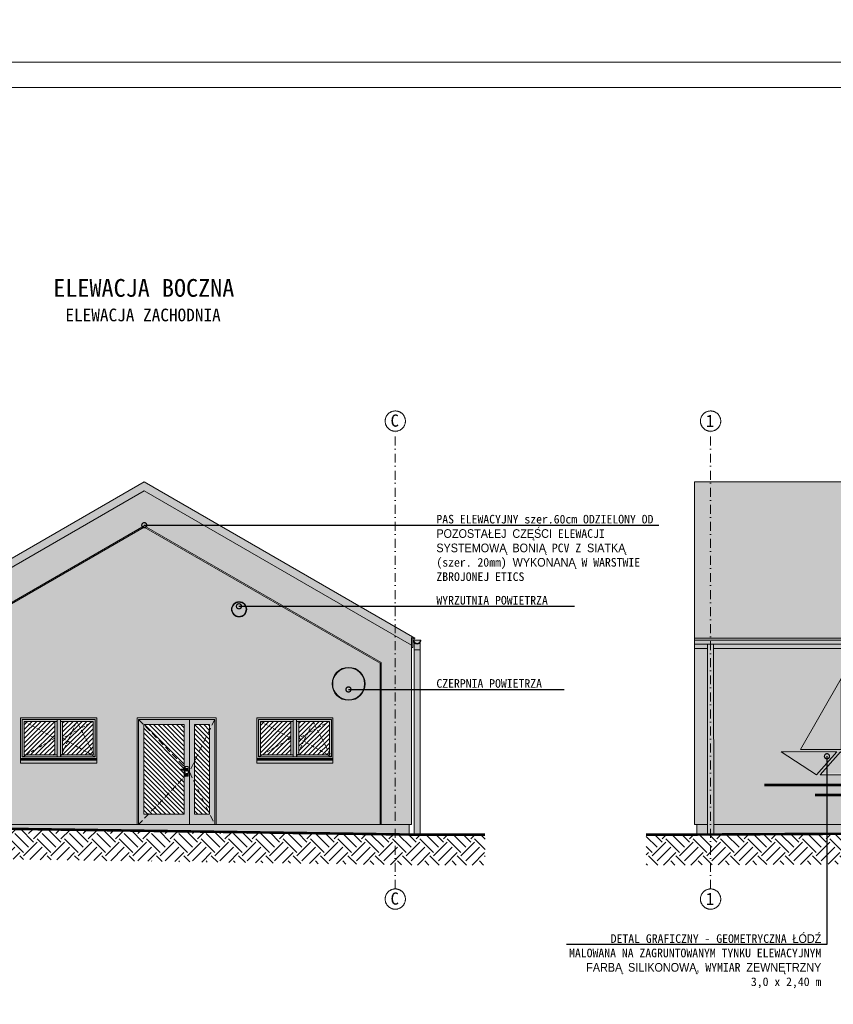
# Model space of a CAD drawing. Header units: millimetres. Extents: x -1373 to 28294, y -9636 to 187.
# Tile 124 of 133: x 8540 to 10144, y -1835 to 106. Entities that reach past the tile are written whole.
import ezdxf
from ezdxf import colors
from ezdxf.entities.mleader import LeaderData, LeaderLine
from ezdxf.math import Vec2, Vec3

# ---------------------------------------------------------------- set-up
doc = ezdxf.new("R2010")
doc.units = ezdxf.units.MM
doc.linetypes.add('HIDDEN2', pattern=[4.7624999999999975, 3.174999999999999, -1.587499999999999])
doc.linetypes.add('Kreski i kropki', pattern=[335.1388812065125, 176.3888835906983, -88.19444179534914, 0, -70.55555582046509])
for name, color, linetype, lineweight in [('_e_aluminium', 251, 'Continuous', 30), ('_e_elewacja', 253, 'Continuous', 30), ('_e_orynnowanie', 251, 'Continuous', 30), ('_e_szkło', 254, 'Continuous', 30), ('_k_dachówka', 250, 'Continuous', 20), ('_k_kreskowanie', 250, 'Continuous', 9), ('_k_opis', 7, 'Continuous', 13), ('_k_osie', 142, 'Kreski i kropki', 13), ('_k_rynny', 5, 'Continuous', 20), ('_k_stolarka', 7, 'Continuous', 13), ('_k_tabela', 7, 'Continuous', 13), ('_k_teren', 7, 'Continuous', 35), ('_k_widok', 7, 'Continuous', 18), ('_k_wymiar', 7, 'Continuous', 9), ('_k_zarys', 7, 'HIDDEN2', 20)]:
    doc.layers.add(name, color=color, linetype=linetype, lineweight=lineweight)
doc.layers.add('_e_gzyms', color=7, linetype='Continuous', lineweight=30, true_color=0xf6f7ee)
doc.layers.add('_k_niewidoczna', color=72, linetype='Continuous', lineweight=9, plot=False)
doc.styles.add('GENERATED_STYLE_1', font='MS Gothic.ttf')
doc.styles.add('GENERATED_STYLE_2', font='MS Gothic.ttf')
doc.styles.add('Katarzyna', font='MS Gothic.ttf')

# ---------------------------------------------------------------- blocks, each defined once
blk = doc.blocks.new('el_front')
at = {"ltscale": 4}
h = blk.add_hatch(dxfattribs=at)
h.set_pattern_fill('EARTH', color=256, scale=6, angle=45.00000000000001)
h.set_pattern_definition([(45.00000000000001, (0, 0), (-1.4210854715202e-14, 53.88153672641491), [38.09999999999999, -38.09999999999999]), (45.00000000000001, (-10.10278813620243, 10.10278813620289), (-1.4210854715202e-14, 53.88153672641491), [38.09999999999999, -38.09999999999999]), (45.00000000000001, (-20.20557627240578, 20.20557627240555), (-1.4210854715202e-14, 53.88153672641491), [38.09999999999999, -38.09999999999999]), (135, (-20.20557627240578, 26.94076836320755), (-53.88153672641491, -1.4210854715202e-14), [38.09999999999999, -38.09999999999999]), (135, (-10.10278813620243, 37.04355649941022), (-53.88153672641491, -1.4210854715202e-14), [38.09999999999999, -38.09999999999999]), (135, (0, 47.1463446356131), (-53.88153672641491, -1.4210854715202e-14), [38.09999999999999, -38.09999999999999])])
h.paths.add_polyline_path([(95, -685.1199983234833), (-5.000000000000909, -685.1199983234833), (-1879.999999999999, -695.1199983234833), (-1980, -695.1199983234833), (-1980, -755.1199983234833), (-1879.840001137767, -755.1199983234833), (-4.840001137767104, -745.1199983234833), (95, -745.1199983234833)])
at = {"layer": '_e_aluminium'}
h = blk.add_hatch(color=256, dxfattribs=at)
h.dxf.hatch_style = 1
h.paths.add_polyline_path([(-38.00059280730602, -328.016368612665), (-38, -319.5164761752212), (-1847, -319.5164761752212), (-1846.99760266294, -328.016368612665)])
h.paths.add_polyline_path([(-1858.99760266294, -328.016368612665), (-1859, -319.5164761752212), (-1885, -319.5164761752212), (-1885, -328.016368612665)])
h.paths.add_polyline_path([(-26, -319.5164761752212), (-26.00059280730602, -328.016368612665), (0, -328.016368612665), (0, -319.5164761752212)])
h.paths.add_polyline_path([(-1885, -308.016368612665), (-1885, -312.0163686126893), (0, -312.0163686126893), (0, -308.016368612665)])
h = blk.add_hatch(color=256, dxfattribs=at)
h.dxf.hatch_style = 1
h.paths.add_polyline_path([(-1858.894095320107, -695.0074334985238), (-1858.899704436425, -675.1199983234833), (-1880, -675.1199983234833), (-1880, -695.1199983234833)])
h.paths.add_polyline_path([(-26.02480082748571, -675.1199983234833), (-26.02550607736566, -685.2321343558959), (-4.999999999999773, -685.1199983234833), (-5.000000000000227, -675.1199983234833)])
h.paths.add_polyline_path([(-1846.899704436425, -675.1199983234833), (-1846.894113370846, -694.9434335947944), (-38.02551054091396, -685.2961343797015), (-38.02480082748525, -675.1199983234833)])
h.paths.add_polyline_path([(-1846.894113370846, -694.9434335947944), (-1847, -319.5164761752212), (-1859, -319.5164761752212), (-1858.894104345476, -694.9754335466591), (-1852.894104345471, -694.9754335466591)])
h.paths.add_polyline_path([(-1189.268634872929, -421.2678659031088), (-715.7080288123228, -421.2678659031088), (-715.7080288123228, -358.5153406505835), (-1189.268634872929, -358.5153406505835)], flags=9)
at = {"layer": '_e_aluminium', "ltscale": 2, "transparency": 33554636}
h = blk.add_hatch(color=256, dxfattribs=at)
h.dxf.hatch_style = 1
h.paths.add_polyline_path([(-1595.512105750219, -389.3017234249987), (-1675.512105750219, -529.3017234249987), (-1595.512105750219, -529.3017234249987)])
h.paths.add_polyline_path([(-1603.89165528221, -534.3017234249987), (-1713.89165528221, -534.3017234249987), (-1643.89165528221, -579.3017234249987)])
h.paths.add_polyline_path([(-1520.512105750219, -534.3017234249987), (-1590.512105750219, -534.3017234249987), (-1550.512105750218, -579.3017234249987)])
h.paths.add_polyline_path([(-473.4999999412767, -442.1199983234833), (-623.499999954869, -442.1199983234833), (-623.499999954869, -587.5777652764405), (-473.4999999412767, -587.5777652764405)])
at = {"layer": '_e_gzyms'}
h = blk.add_hatch(color=256, dxfattribs=at)
h.dxf.hatch_style = 1
h.paths.add_polyline_path([(0, -328.016368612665), (-26.00059280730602, -328.016368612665), (-26.02480082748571, -675.1199983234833), (-5, -675.1199983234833), (0, -675.1199983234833)])
h.paths.add_polyline_path([(-1858.99760266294, -328.016368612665), (-1885, -328.016368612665), (-1885, -675.1199983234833), (-1858.899704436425, -675.1199983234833)])
h.paths.add_polyline_path([(-38.00059280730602, -328.016368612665), (-1846.99760266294, -328.016368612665), (-1846.899704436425, -675.1199983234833), (-1065.999999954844, -675.1199983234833), (-1065.999999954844, -440.1199983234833), (-849.9999999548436, -440.1199983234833), (-849.9999999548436, -675.1199983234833), (-38.02480082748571, -675.1199983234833)])
h.paths.add_polyline_path([(-1182.99999995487, -440.1199983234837), (-1182.99999995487, -580.1199983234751), (-1182.999999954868, -582.1544387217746), (-1182.999999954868, -589.5777652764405), (-1292.999999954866, -589.5777652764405), (-1292.999999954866, -583.154438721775), (-1292.999999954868, -582.1544387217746), (-1292.999999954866, -580.1199983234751), (-1292.999999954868, -440.1199983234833)], flags=16)
h.paths.add_polyline_path([(-1182.999999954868, -440.1199983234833), (-1182.999999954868, -589.5777652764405), (-1292.999999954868, -589.5777652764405), (-1292.999999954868, -440.1199983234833)], flags=0)
h.paths.add_polyline_path([(-1185.999999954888, -443.1199983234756), (-1185.999999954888, -577.1199983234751), (-1289.999999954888, -577.1199983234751), (-1289.999999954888, -443.1199983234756)], flags=0)
h.paths.add_polyline_path([(-1189.999999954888, -447.1199983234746), (-1189.999999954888, -573.1199983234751), (-1284.029850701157, -573.1199983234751), (-1289.999999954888, -577.1199983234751), (-1285.999999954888, -566.8123060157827), (-1285.999999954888, -445.7999983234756), (-1284.029850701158, -447.1199983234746), (-1239.552238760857, -447.1199983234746), (-1237.999999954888, -443.1199983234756), (-1236.447761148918, -447.1199983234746)], flags=0)
h.paths.add_polyline_path([(-733.4999999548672, -440.1199983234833), (-623.499999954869, -440.1199983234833), (-473.4999999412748, -440.1199983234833), (-363.4999999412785, -440.1199983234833), (-218.4999999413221, -440.1199983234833), (-103.4899999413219, -440.1199983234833), (-103.489999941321, -589.5777652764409), (-218.4999999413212, -589.5777652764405), (-363.4999999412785, -589.5777652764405), (-473.4999999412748, -589.5777652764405), (-623.499999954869, -589.5777652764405), (-733.499999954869, -589.5777652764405), (-733.499999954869, -583.154438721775), (-733.499999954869, -582.1544387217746), (-733.499999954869, -580.1199983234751)], flags=16)
h.paths.add_polyline_path([(-733.4999999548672, -440.1199983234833), (-623.4999999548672, -440.1199983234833), (-623.4999999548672, -589.5777652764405), (-733.4999999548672, -589.5777652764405)], flags=0)
h.paths.add_polyline_path([(-730.49999995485, -443.1199983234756), (-626.49999995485, -443.1199983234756), (-626.49999995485, -577.1199983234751), (-730.49999995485, -577.1199983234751)], flags=0)
h.paths.add_polyline_path([(-726.49999995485, -447.1199983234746), (-680.0522387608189, -447.1199983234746), (-678.49999995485, -443.1199983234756), (-676.9477611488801, -447.1199983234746), (-632.4701492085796, -447.1199983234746), (-630.49999995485, -445.7999983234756), (-630.49999995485, -566.8123060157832), (-626.49999995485, -577.1199983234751), (-632.4701492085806, -573.1199983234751), (-726.49999995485, -573.1199983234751)], flags=0)
h.paths.add_polyline_path([(-473.4999999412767, -440.1199983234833), (-363.4999999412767, -440.1199983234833), (-363.4999999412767, -589.5777652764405), (-473.4999999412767, -589.5777652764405)], flags=0)
h.paths.add_polyline_path([(-470.4999999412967, -443.1199983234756), (-366.4999999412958, -443.1199983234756), (-366.4999999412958, -577.1199983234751), (-470.4999999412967, -577.1199983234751)], flags=0)
h.paths.add_polyline_path([(-464.5298506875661, -447.1199983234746), (-420.0522387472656, -447.1199983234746), (-418.4999999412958, -443.1199983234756), (-416.9477611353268, -447.1199983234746), (-370.4999999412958, -447.1199983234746), (-370.4999999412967, -573.1199983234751), (-464.5298506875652, -573.1199983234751), (-470.4999999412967, -577.1199983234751), (-466.4999999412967, -566.8123060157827), (-466.4999999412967, -445.7999983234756)], flags=0)
h.paths.add_polyline_path([(-473.4999999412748, -580.1199983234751), (-363.4999999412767, -580.1199983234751), (-363.4999999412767, -582.1544387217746), (-363.4999999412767, -583.154438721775), (-473.4999999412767, -583.154438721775), (-473.4999999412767, -582.1544387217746)], flags=0)
h.paths.add_polyline_path([(-1520.512105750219, -532.3017234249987), (-1550.512105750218, -577.3017234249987), (-1590.512105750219, -532.3017234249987), (-1590.512105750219, -521.8742484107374), (-1590.512105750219, -407.3017234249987), (-1530.512105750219, -527.3017234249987), (-1590.512105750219, -527.3017234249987), (-1590.512105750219, -532.3017234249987)], flags=16)
h.paths.add_polyline_path([(-1557.201880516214, -577.3017234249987), (-1637.201880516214, -577.3017234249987), (-1597.201880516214, -532.3017234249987)], flags=16)
h.paths.add_polyline_path([(-1595.512105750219, -527.3017234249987), (-1675.512105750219, -527.3017234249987), (-1595.512105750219, -387.3017234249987)], flags=16)
h.paths.add_polyline_path([(-1603.89165528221, -532.3017234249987), (-1643.89165528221, -577.3017234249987), (-1713.89165528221, -532.3017234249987)], flags=16)
h.paths.add_polyline_path([(-213.499999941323, -440.1199983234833), (-103.499999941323, -440.1199983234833), (-103.499999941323, -580.1199983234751), (-103.4999999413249, -582.1544387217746), (-103.4999999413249, -589.5777652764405), (-213.499999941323, -589.5777652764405), (-213.499999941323, -583.154438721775), (-213.499999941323, -582.1544387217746), (-213.499999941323, -580.1199983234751)], flags=0)
h.paths.add_polyline_path([(-213.4999999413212, -440.1199983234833), (-103.4999999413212, -440.1199983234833), (-103.4999999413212, -589.5777652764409), (-213.4999999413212, -589.5777652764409)], flags=0)
h.paths.add_polyline_path([(-210.499999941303, -443.1199983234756), (-106.4999999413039, -443.1199983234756), (-106.4999999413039, -577.1199983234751), (-210.4999999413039, -577.1199983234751)], flags=0)
h.paths.add_polyline_path([(-206.4999999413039, -447.1199983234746), (-160.0522387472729, -447.1199983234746), (-158.4999999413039, -443.1199983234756), (-156.9477611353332, -447.1199983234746), (-112.4701491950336, -447.1199983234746), (-110.4999999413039, -445.7999983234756), (-110.499999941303, -566.8123060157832), (-106.4999999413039, -577.1199983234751), (-112.4701491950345, -573.1199983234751), (-206.4999999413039, -573.1199983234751)], flags=0)
at = {"layer": '_e_orynnowanie', "transparency": 33554636}
h = blk.add_hatch(color=256, dxfattribs=at)
h.dxf.hatch_style = 1
h.paths.add_polyline_path([(0, -312.0163686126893), (-1885, -312.0163686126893), (-1885, -319.5164761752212), (0, -319.5164761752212)])
h.paths.add_polyline_path([(-1847, -319.5164761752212), (-1859, -319.5164761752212), (-1858.894104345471, -694.9754335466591), (-1846.894104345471, -694.9754335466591)])
h.paths.add_polyline_path([(-26, -319.5164761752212), (-38, -319.5164761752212), (-38.0255083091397, -685.2641343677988), (-26.02550830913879, -685.2641343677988)])
at = {"layer": '_k_dachówka', "ltscale": 3, "transparency": 33554610}
h = blk.add_hatch(dxfattribs=at)
h.set_pattern_fill('AR-RSHKE', color=256, scale=0.1)
h.set_pattern_definition([(0, (0, 0), (64.77000000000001, 30.48), [15.24, -12.7, 17.78, -7.620000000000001, 22.86, -10.16]), (0, (15.23999999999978, 1.269999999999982), (64.77000000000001, 30.48), [12.7, -48.26000000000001, 10.16, -15.24]), (0, (45.72000000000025, -1.904999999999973), (64.77000000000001, 30.48), [7.620000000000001, -78.74000000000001]), (90, (0, 0), (-21.59, 30.48), [29.21, -92.71000000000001]), (90, (15.23999999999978, 0), (-21.59, 30.48), [28.575, -93.34500000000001]), (90, (27.9399999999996, 0), (-21.59, 30.48), [26.67, -95.25]), (90, (45.72000000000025, -1.904999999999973), (-21.59, 30.48), [29.21, -92.71000000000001]), (90, (53.34000000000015, -1.904999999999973), (-21.59, 30.48), [29.21, -92.71000000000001]), (90, (76.19999999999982, 0), (-21.59, 30.48), [27.94, -93.98])])
h.paths.add_polyline_path([(-1885, 0), (-1885, -308.016368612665), (0, -308.016368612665), (0, -1.4210854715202e-14)])
at = {"layer": '_k_kreskowanie', "transparency": 33554636}
h = blk.add_hatch(color=142, dxfattribs=at)
h.dxf.hatch_style = 1
h.paths.add_polyline_path([(-213.499999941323, -442.1199983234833), (-363.4999999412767, -442.1199983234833), (-363.4999999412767, -587.5777652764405), (-213.499999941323, -587.5777652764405)])
h.paths.add_polyline_path([(-849.9999999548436, -438.1199983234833), (-1065.999999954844, -438.1199983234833), (-1065.999999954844, -673.1199983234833), (-1045.999999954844, -673.1199983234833), (-1045.999999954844, -463.1199983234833), (-869.9999999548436, -463.1199983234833), (-869.9999999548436, -673.1199983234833), (-849.9999999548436, -673.1199983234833)])
h.paths.add_polyline_path([(-1590.512105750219, -405.3017234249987), (-1590.512105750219, -525.3017234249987), (-1530.512105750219, -525.3017234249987)])
h.paths.add_polyline_path([(-1597.201880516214, -530.3017234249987), (-1637.201880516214, -575.3017234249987), (-1557.201880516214, -575.3017234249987)])
at = {"layer": '_k_osie', "ltscale": 0.1}
blk.add_lwpolyline([(-1853, -802.2929916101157), (-1853, 100)], dxfattribs=at)
at = {"layer": '_k_osie'}
for centre in [(-1853, 119.9250255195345), (-1853, -822.2729916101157)]:
    blk.add_circle(centre, 19.98, dxfattribs=at)
at = {"layer": '_k_teren', "const_width": 5}
blk.add_lwpolyline([(-1980, -695.1199983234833), (-1880, -695.1199983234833), (-5, -685.1199983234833), (95, -685.1199983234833)], dxfattribs=at)
at = {"layer": '_k_widok'}
for points in [[(-1885, -308.016368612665), (0, -308.016368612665), (0, 0), (-1885, 0)], [(-1885, -312.0163686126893), (0, -312.0163686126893), (0, -319.5164761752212), (-1885, -319.5164761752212)], [(-1859, -319.5164761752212), (-1847, -319.5164761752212), (-1846.894104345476, -694.9754335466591), (-1858.894104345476, -694.9754335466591)]]:
    blk.add_lwpolyline(points, close=True, dxfattribs=at)
for points in [[(-1858.899704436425, -675.1199983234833), (-1885, -675.1199983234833), (-1885, -308.016368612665), (0, -308.016368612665), (0, -675.1199983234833), (-26.02480082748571, -675.1199983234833)], [(-1885, -308.016368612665), (-1885, -328.016368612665), (-1859, -328.016368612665)], [(-1847, -328.016368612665), (-38, -328.016368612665)], [(-1595.512105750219, -527.3017234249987), (-1595.512105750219, -387.3017234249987), (-1675.512105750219, -527.3017234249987)], [(-1603.89165528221, -532.3017234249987), (-1713.89165528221, -532.3017234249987), (-1643.89165528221, -577.3017234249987), (-1603.89165528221, -532.3017234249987)], [(-1595.512105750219, -527.3017234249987), (-1675.512105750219, -527.3017234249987)], [(-1637.201880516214, -577.3017234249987), (-1597.201880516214, -532.3017234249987), (-1557.201880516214, -577.3017234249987), (-1637.201880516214, -577.3017234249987)], [(-26.02480082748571, -675.1199983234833), (-5, -675.1199983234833), (-5, -685.1199983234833), (-1880, -695.1199983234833), (-1880, -675.1199983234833), (-1858.899704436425, -675.1199983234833)], [(-1846.899704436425, -675.1199983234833), (-38.02480082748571, -675.1199983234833)], [(-38.02480082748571, -675.1199983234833), (-1846.899704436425, -675.1199983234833)]]:
    blk.add_lwpolyline(points, dxfattribs=at)
at = {"layer": '_k_widok', "color": 142, "const_width": 5}
for points in [[(-1747.201880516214, -597.3017234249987), (-1447.201880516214, -597.3017234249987)], [(-1647.201880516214, -617.3017234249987), (-1347.201880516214, -617.3017234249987)]]:
    blk.add_lwpolyline(points, dxfattribs=at)
at = {"layer": '_k_osie', "char_height": 24, "attachment_point": 8, "style": 'GENERATED_STYLE_2'}
for insert in [(-1854.141004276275, 108.5355301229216), (-1854.141004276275, -833.6624870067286)]:
    blk.add_mtext('1', dxfattribs=dict(at, insert=insert))
blk = doc.blocks.new('KLAMKA_2')
at = {"layer": '_k_stolarka', "color": 7}
for points in [[(-5.699999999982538, -7.093464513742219), (-5.699999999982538, -19), (0, -19), (0, 0), (-5.699999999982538, 0), (-5.699999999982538, -5.093464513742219)], [(-13.85000000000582, -5.093464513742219), (-2.850000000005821, -5.093464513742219), (-2.142893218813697, -5.386357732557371), (-1.850000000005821, -6.093464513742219), (-2.142893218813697, -6.800571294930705), (-2.850000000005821, -7.093464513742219), (-13.85000000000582, -7.093464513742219), (-14.55710678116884, -6.800571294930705), (-14.85000000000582, -6.093464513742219), (-14.55710678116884, -5.386357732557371), (-13.85000000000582, -5.093464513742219)], [(-14.40189932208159, -5.386357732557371), (-14.67779870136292, -6.093464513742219), (-14.40189932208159, -6.800571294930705)], [(-13.92045575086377, -5.386357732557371), (-14.13161999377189, -6.093464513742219), (-13.92045575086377, -6.800571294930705)], [(-13.19992452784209, -5.386357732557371), (-13.31420579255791, -6.093464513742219), (-13.19992452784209, -6.800571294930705)], [(-5.282050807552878, -5.093464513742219), (-5.188268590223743, -4.743464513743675), (-4.200000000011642, -3.755195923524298), (-2.850000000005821, -3.393464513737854), (-1.5, -3.755195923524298), (-0.5117314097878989, -4.743464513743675), (-0.1499999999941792, -6.093464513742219), (-0.5117314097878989, -7.443464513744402), (-1.5, -8.431733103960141), (-2.850000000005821, -8.793464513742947), (-4.200000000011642, -8.431733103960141), (-5.188268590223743, -7.443464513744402), (-5.282050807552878, -7.093464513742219)], [(-3.500075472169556, -5.386357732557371), (-3.385794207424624, -6.093464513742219), (-3.500075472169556, -6.800571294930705)], [(-2.779544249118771, -5.386357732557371), (-2.568380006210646, -6.093464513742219), (-2.779544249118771, -6.800571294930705)], [(-2.298100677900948, -5.386357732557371), (-2.022201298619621, -6.093464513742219), (-2.298100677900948, -6.800571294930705)]]:
    blk.add_lwpolyline(points, dxfattribs=at)
for centre, radius in [((-2.849999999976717, -15.39999999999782), 2.102379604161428), ((-2.849999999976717, -15.39999999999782), 1.909194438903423), ((-2.848386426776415, -14.6190086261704), 0.7518539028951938), ((-2.848386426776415, -14.6190086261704), 0.6594659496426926)]:
    blk.add_circle(centre, radius, dxfattribs=at)
blk = doc.blocks.new('D150x210_el')
at = {"layer": '_e_aluminium'}
h = blk.add_hatch(color=256, dxfattribs=at)
h.dxf.hatch_style = 1
h.paths.add_polyline_path([(0, 207), (-49.99999999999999, 207), (-50, -2.842170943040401e-14), (0, 0)])
h.paths.add_polyline_path([(-10, 197), (-10, 20), (-40, 20), (-40, 197)], flags=16)
h.paths.add_polyline_path([(3.047620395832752, 98.60000000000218), (2.300000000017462, 95), (5.149999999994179, 96.49762039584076, -0.4142135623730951)], flags=0)
h.paths.add_polyline_path([(8, 114), (8, 108.9065354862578), (17.56421356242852, 108.9065354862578), (16.73257014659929, 106.8987706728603), (16.73025132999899, 106.9065354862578), (8, 106.9065354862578), (8, 95), (2.300000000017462, 95), (2.300000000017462, 114)], flags=16)
h.paths.add_polyline_path([(6.50000000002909, 110.2448040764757), (7.488268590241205, 109.2565354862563), (8.058845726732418, 107.1271126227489), (5.929422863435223, 104.9976897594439), (3.020577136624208, 105.777112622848), (2.241154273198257, 108.685958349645), (4.370577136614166, 110.8153812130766)], flags=16)
h.paths.add_polyline_path([(10, 20), (10, 197), (90, 197), (90, 20)])
h.paths.add_polyline_path([(99.99999999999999, 207), (0, 207), (0, -2.842170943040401e-14), (100, 0)])
at = {"layer": '_e_szkło'}
h = blk.add_hatch(dxfattribs=at)
h.set_pattern_fill('ANSI31', color=256, scale=2)
h.set_pattern_definition([(45, (100, 5), (-4.490128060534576, 4.490128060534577), [])])
h.paths.add_polyline_path([(90, 197), (10, 197), (10, 108.9065354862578), (16.73578643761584, 108.9065354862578), (17.35710678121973, 107.4065354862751), (16.13058737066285, 106.898494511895), (16.13298865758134, 106.9065354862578), (10, 106.9065354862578), (10, 20), (90, 20)])
h.paths.add_polyline_path([(-10, 197), (-40, 197), (-40, 20), (-10, 20)])
at = {"layer": '_k_stolarka', "ltscale": 3}
for points in [[(-53, 210), (103, 210), (103, 0), (-53, 0)], [(-50, 207), (100, 207), (100, 0), (-50, 0)], [(-50, 207), (0, 207), (0, 0), (-50, 0)], [(-40, 197), (-10, 197), (-10, 20), (-40, 20)], [(100, 207), (0, 207), (0, 0), (100, 0)], [(90, 197), (10, 197), (10, 20), (90, 20)]]:
    blk.add_lwpolyline(points, close=True, dxfattribs=at)
at = {"layer": '_k_zarys', "ltscale": 4}
for points in [[(-50, 207), (0, 103.5), (-50, 0)], [(100, 207), (0, 103.5), (100, 0)]]:
    blk.add_lwpolyline(points, dxfattribs=at)
at = {"xscale": -1}
blk.add_blockref('KLAMKA_2', (2.300000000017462, 114), dxfattribs=at)
blk = doc.blocks.new('O_160x80_el')
at = {"layer": '_e_aluminium'}
h = blk.add_hatch(color=256, dxfattribs=at)
h.dxf.hatch_style = 1
h.paths.add_polyline_path([(-3.252497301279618, 89.45776695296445), (3.252497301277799, 89.45776695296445), (3.252497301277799, 9.457766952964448), (-3.252497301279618, 9.457766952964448)])
h.paths.add_polyline_path([(-7.752497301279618, 82.45776695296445), (-3.252497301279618, 82.45776695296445), (-3.252497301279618, 16.45776695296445), (-7.752497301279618, 16.45776695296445)], flags=17)
h.paths.add_polyline_path([(3.252497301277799, 82.45776695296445), (7.752497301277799, 82.45776695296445), (7.752497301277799, 16.45776695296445), (3.252497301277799, 16.45776695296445)], flags=17)
h.paths.add_polyline_path([(3.252497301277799, 89.45776695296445), (74.99999999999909, 89.45776695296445), (74.99999999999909, 9.457766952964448), (3.252497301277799, 9.457766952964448), (3.252497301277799, 16.45776695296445), (7.752497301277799, 16.45776695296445), (68.00000000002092, 16.45776695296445), (68.00000000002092, 82.45776695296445), (3.252497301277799, 82.45776695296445)])
h.paths.add_polyline_path([(-75.00000000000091, 89.45776695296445), (-3.252497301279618, 89.45776695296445), (-3.252497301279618, 82.45776695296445), (-68.00000000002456, 82.45776695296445), (-68.00000000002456, 16.45776695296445), (-3.252497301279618, 16.45776695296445), (-3.252497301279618, 9.457766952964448), (-75.00000000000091, 9.457766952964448)])
h.paths.add_polyline_path([(-74.99999999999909, 6.423326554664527), (74.99999999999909, 6.423326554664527), (74.99999999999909, 0), (-74.99999999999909, 0)])
at = {"layer": '_e_szkło'}
h = blk.add_hatch(dxfattribs=at)
h.set_pattern_fill('ANSI31', color=256, scale=2)
h.set_pattern_definition([(45, (-2510.494569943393, 2357.659644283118), (-4.490128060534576, 4.490128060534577), [])])
h.paths.add_polyline_path([(7.752497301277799, 82.45776695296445), (68.00000000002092, 82.45776695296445), (68.00000000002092, 16.45776695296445), (7.752497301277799, 16.45776695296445)])
h.paths.add_polyline_path([(-68.00000000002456, 82.45776695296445), (-7.752497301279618, 82.45776695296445), (-7.752497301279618, 16.45776695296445), (-68.00000000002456, 16.45776695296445)])
at = {"layer": '_k_stolarka'}
for points in [[(74.99999999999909, 9.457766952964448), (-75.00000000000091, 9.457766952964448), (-75.00000000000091, 89.45776695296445), (74.99999999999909, 89.45776695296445)], [(-71.99999999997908, 86.45776695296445), (-3.252497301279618, 86.45776695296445), (-3.252497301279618, 12.45776695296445), (-71.99999999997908, 12.45776695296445)], [(-3.252497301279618, 82.45776695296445), (-68.00000000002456, 82.45776695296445), (-68.00000000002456, 16.45776695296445), (-3.252497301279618, 16.45776695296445)], [(-3.252497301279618, 82.45776695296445), (-7.752497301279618, 82.45776695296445), (-7.752497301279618, 16.45776695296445), (-3.252497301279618, 16.45776695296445)], [(72.00000000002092, 86.45776695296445), (-3.252497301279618, 86.45776695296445), (-3.252497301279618, 12.45776695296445), (72.00000000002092, 12.45776695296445)], [(-3.252497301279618, 86.45776695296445), (3.252497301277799, 86.45776695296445), (3.252497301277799, 12.45776695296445), (-3.252497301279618, 12.45776695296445)], [(3.252497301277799, 82.45776695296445), (68.00000000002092, 82.45776695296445), (68.00000000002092, 16.45776695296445), (3.252497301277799, 16.45776695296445)], [(3.252497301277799, 82.45776695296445), (7.752497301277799, 82.45776695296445), (7.752497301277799, 16.45776695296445), (3.252497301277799, 16.45776695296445)], [(74.99999999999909, 9.457766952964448), (-74.99999999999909, 9.457766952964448), (-74.99999999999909, 7.423326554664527), (74.99999999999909, 7.423326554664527)], [(-74.99999999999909, 7.423326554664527), (74.99999999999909, 7.423326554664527), (74.99999999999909, 6.423326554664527), (-74.99999999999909, 6.423326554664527)], [(74.99999999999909, 6.423326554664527), (-74.99999999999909, 6.423326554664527), (-74.99999999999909, 0), (74.99999999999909, 0)]]:
    blk.add_lwpolyline(points, close=True, dxfattribs=at)
at = {"layer": '_k_zarys', "ltscale": 2}
for points in [[(-68.00000000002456, 82.45776695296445), (-7.752497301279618, 49.45776695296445), (-71.99999999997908, 12.45776695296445)], [(3.252497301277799, 12.45776695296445), (35.62624865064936, 82.45776695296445), (72.00000000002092, 12.45776695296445)], [(68.00000000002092, 82.45776695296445), (7.752497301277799, 49.45776695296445), (72.00000000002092, 12.45776695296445)]]:
    blk.add_lwpolyline(points, dxfattribs=at)
blk = doc.blocks.new('D_90x210_el')
at = {"layer": '_e_aluminium'}
h = blk.add_hatch(color=256, dxfattribs=at)
h.dxf.hatch_style = 1
h.paths.add_polyline_path([(102, 207), (2, 207), (2, 0), (102, 0)])
h.paths.add_polyline_path([(94, 108.9065354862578), (94, 114), (99.69999999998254, 114), (99.69999999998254, 95), (94, 95), (94, 106.9065354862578), (84.43578643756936, 106.9065354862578), (85.26742985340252, 108.9143002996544), (85.26974867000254, 108.9065354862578)], flags=16)
h.paths.add_polyline_path([(96.07057713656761, 110.8153812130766), (98.97942286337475, 110.0359583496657), (99.7588457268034, 107.1271126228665), (97.62942286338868, 104.9976897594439), (95.4999999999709, 105.5682668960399), (94.5117314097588, 106.5565354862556), (93.94115427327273, 108.6859583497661)], flags=16)
h.paths.add_polyline_path([(97.51107952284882, 99.3809913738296, -32.52128291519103), (97.60346747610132, 99.3809913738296, -28.51696516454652)], flags=0)
h.paths.add_polyline_path([(94.9408055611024, 98.60000000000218, -1), (98.75919443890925, 98.60000000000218, -1)], flags=0)
at = {"layer": '_k_stolarka', "ltscale": 3}
for points in [[(104, 209), (0, 209), (0, 0), (104, 0)], [(2, 207), (102, 207), (102, 0), (2, 0)]]:
    blk.add_lwpolyline(points, close=True, dxfattribs=at)
at = {"layer": '_k_zarys', "ltscale": 4}
blk.add_lwpolyline([(1.999999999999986, 207), (102, 103.5), (1.999999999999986, 0)], dxfattribs=at)
blk.add_blockref('KLAMKA_2', (99.69999999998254, 114))
blk = doc.blocks.new('el_boczna_1')
at = {"ltscale": 4}
h = blk.add_hatch(dxfattribs=at)
h.set_pattern_fill('EARTH', color=256, scale=6, angle=45.00000000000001)
h.set_pattern_definition([(45.00000000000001, (0, 0), (-1.4210854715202e-14, 53.88153672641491), [38.09999999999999, -38.09999999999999]), (45.00000000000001, (-10.10278813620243, 10.10278813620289), (-1.4210854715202e-14, 53.88153672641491), [38.09999999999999, -38.09999999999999]), (45.00000000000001, (-20.20557627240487, 20.20557627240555), (-1.4210854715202e-14, 53.88153672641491), [38.09999999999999, -38.09999999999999]), (135, (-20.20557627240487, 26.94076836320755), (-53.88153672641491, -1.4210854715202e-14), [38.09999999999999, -38.09999999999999]), (135, (-10.10278813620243, 37.04355649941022), (-53.88153672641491, -1.4210854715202e-14), [38.09999999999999, -38.09999999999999]), (135, (0, 47.1463446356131), (-53.88153672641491, -1.4210854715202e-14), [38.09999999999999, -38.09999999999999])])
h.paths.add_polyline_path([(150, 0), (0, 0), (-1044, 15), (-1194, 15), (-1194, -45), (-1044.431012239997, -45), (-0.4310122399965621, -60), (150, -60)])
at = {"layer": '_e_aluminium'}
h = blk.add_hatch(color=256, dxfattribs=at)
h.dxf.hatch_style = 1
h.paths.add_polyline_path([(-522, 677.7994902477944), (5, 373.5358983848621), (5, 388.5470053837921), (7.5, 387.1036297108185), (10.5, 385.371578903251), (11.5, 387.1036297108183), (-522, 695.1199983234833), (-1055.500000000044, 387.103629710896), (-1054.5, 385.3715789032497), (-1049, 388.5470053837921), (-1049, 373.5358983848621)])
h = blk.add_hatch(color=256, dxfattribs=at)
h.dxf.hatch_style = 1
edge = h.paths.add_edge_path()
edge.add_line((9.562018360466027, 383.1036297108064), (22.30405038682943, 383.1036297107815))
edge.add_arc((16.00784876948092, 382.9026119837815), 6.299409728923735, -90.68048431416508, 1.8286511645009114, ccw=False)
edge.add_arc((15.85821997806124, 382.9026119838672), 6.299409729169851, 178.1713488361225, 270.680484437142, ccw=False)
edge = h.paths.add_edge_path()
edge.add_arc((15.89315198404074, 382.9974367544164), 7.393914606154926, 216.2849090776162, 270.3090519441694)
edge.add_arc((15.97291676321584, 382.9974367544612), 7.393914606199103, 269.6909480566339, 323.7150909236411)
edge.add_line((21.93303437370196, 378.621711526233), (21.93303437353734, 364.2848599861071))
edge.add_line((21.93303437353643, 364.2848599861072), (9.933034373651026, 364.2848599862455))
edge.add_line((9.933034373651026, 364.2848599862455), (9.933034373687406, 378.6217115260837))
h.paths.add_polyline_path([(10.00000001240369, 364.2848599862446), (22.00000001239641, 364.2848599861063), (22.00000000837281, 0), (10.00000000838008, 0)])
edge = h.paths.add_edge_path()
edge.add_line((-1066.304050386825, 383.1036297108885), (-1053.562018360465, 383.1036297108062))
edge.add_arc((-1059.858219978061, 382.902611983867), 6.299409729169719, -90.6804844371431, 1.8286511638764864, ccw=False)
edge.add_arc((-1060.007848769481, 382.9026119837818), 6.29940972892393, 178.1713488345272, 270.6804843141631, ccw=False)
edge = h.paths.add_edge_path()
edge.add_arc((-1059.972916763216, 382.9974367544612), 7.393914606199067, 216.2849090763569, 270.309051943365)
edge.add_arc((-1059.893151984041, 382.9974367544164), 7.393914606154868, 269.6909480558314, 323.7150909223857)
edge.add_line((-1053.933034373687, 378.6217115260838), (-1053.933034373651, 364.2848599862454))
edge.add_line((-1053.933034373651, 364.2848599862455), (-1065.933034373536, 364.2848599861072))
edge.add_line((-1065.933034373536, 364.2848599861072), (-1065.933034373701, 378.6217115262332))
h.paths.add_polyline_path([(-1065.933034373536, 364.2848599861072), (-1053.933034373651, 364.2848599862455), (-1053.933034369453, 15), (-1065.93303436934, 15)])
h = blk.add_hatch(color=256, dxfattribs=at)
h.dxf.hatch_style = 1
h.paths.add_polyline_path([(0, 20), (-1044, 20), (-1044, 15), (0, 0)])
at = {"layer": '_e_elewacja', "ltscale": 2, "transparency": 33554559}
h = blk.add_hatch(color=256, dxfattribs=at)
h.dxf.hatch_style = 1
h.paths.add_polyline_path([(-618.5977042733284, 227), (-618.5977042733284, 153), (-693.8502015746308, 153), (-762.5977042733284, 153), (-762.5977042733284, 227), (-693.8502015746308, 227), (-687.3452069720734, 227)], flags=0)
h.paths.add_polyline_path([(-622.5977042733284, 223), (-622.5977042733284, 160.6978587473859), (-618.5977042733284, 153), (-625.5433802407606, 157), (-687.3452069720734, 157), (-687.3452069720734, 223), (-682.8452069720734, 223)], flags=0)
h.paths.add_polyline_path([(-300.0000000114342, 230), (-150.0000000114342, 230), (-150.0000000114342, 150), (-150.0000000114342, 147.9655596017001), (-150.0000000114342, 146.9655596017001), (-150.0000000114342, 140.5422330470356), (-300.0000000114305, 140.5422330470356), (-300.0000000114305, 146.9655596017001), (-300.0000000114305, 147.9655596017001), (-300.0000000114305, 150)], flags=16)
h.paths.add_polyline_path([(-300.0000000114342, 230), (-150.0000000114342, 230), (-150.0000000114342, 140.5422330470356), (-300.0000000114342, 140.5422330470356)], flags=0)
h.paths.add_polyline_path([(-297.0000000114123, 227), (-228.2524973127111, 227), (-221.7475027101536, 227), (-153.0000000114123, 227), (-153.0000000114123, 153), (-228.2524973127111, 153), (-297.0000000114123, 153)], flags=0)
h.paths.add_polyline_path([(-293.000000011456, 223), (-228.2524973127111, 223), (-228.2524973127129, 157), (-293.000000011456, 157)], flags=0)
h.paths.add_polyline_path([(-232.7524973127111, 223), (-228.2524973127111, 223), (-228.2524973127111, 157), (-232.7524973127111, 157)], flags=0)
h.paths.add_polyline_path([(-693.8502015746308, 223), (-693.8502015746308, 157), (-758.5977042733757, 157), (-758.5977042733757, 223)], flags=0)
h.paths.add_polyline_path([(-693.8502015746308, 223), (-693.8502015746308, 157), (-698.3502015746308, 157), (-698.3502015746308, 223)], flags=0)
h.paths.add_polyline_path([(-221.7475027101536, 223), (-217.2475027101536, 223), (-157.0000000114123, 223), (-157.0000000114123, 160.6978587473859), (-153.0000000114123, 153), (-159.9456759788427, 157), (-221.7475027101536, 157)], flags=0)
h.paths.add_polyline_path([(-765.5977042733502, 230), (-615.5977042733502, 230), (-615.5977042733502, 140.5422330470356), (-765.5977042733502, 140.5422330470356)], flags=16)
edge = h.paths.add_edge_path(flags=16)
edge.add_arc((-334.9977823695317, 443.9999998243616), 15, 0, 360)
edge = h.paths.add_edge_path(flags=16)
edge.add_arc((-119, 297.1246866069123), 32.5, 0, 360)
h.paths.add_polyline_path([(-522.0000000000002, 606.2080568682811), (-986.9999999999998, 337.7401816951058), (-986.9999999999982, 20), (-952.1954085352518, 20), (-952.1954085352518, 229), (-848.1954085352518, 229), (-848.1954085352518, 20), (-536.0000000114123, 20), (-536.0000000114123, 230), (-380.0000000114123, 230), (-380.0000000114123, 20), (-57.00000000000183, 20), (-57.00000000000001, 337.7401816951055)])
at = {"layer": '_e_gzyms'}
h = blk.add_hatch(color=256, dxfattribs=at)
h.dxf.hatch_style = 1
h.paths.add_polyline_path([(-1049, 373.5358983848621), (-1049, 20), (-988.9999999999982, 20), (-989, 338.8948822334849), (-522, 608.5174579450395), (-55, 338.8948822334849), (-55.00000000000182, 20), (4.999999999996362, 20), (5, 373.5358983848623), (-522, 677.7994902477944)])
at = {"layer": '_k_kreskowanie'}
h = blk.add_hatch(dxfattribs=at)
h.set_pattern_fill('ANGLE', color=256, scale=0.5)
h.set_pattern_definition([(0, (0, 0), (0, 3.4925), [2.54, -0.9525]), (90, (0, 0), (-3.4925, 2.138539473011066e-16), [2.54, -0.9525])])
h.paths.add_polyline_path([(-348.9977823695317, 443.9999998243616, 1), (-320.9977823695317, 443.9999998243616, 1)])
h.paths.add_polyline_path([(-150.5, 297.1246866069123, 1), (-87.5, 297.1246866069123, 1)])
at = {"layer": '_k_niewidoczna', "color": 7}
blk.add_lwpolyline([(-765.5977042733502, 230), (-615.5977042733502, 230), (-615.5977042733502, 140.5422330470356), (-765.5977042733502, 140.5422330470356)], close=True, dxfattribs=at)
at = {"layer": '_k_osie', "ltscale": 0.1}
for points in [[(-1017, -107.1729932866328), (-1017, 795.0650238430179)], [(-27, -107.1729932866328), (-27, 795.0650238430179)]]:
    blk.add_lwpolyline(points, dxfattribs=at)
at = {"layer": '_k_osie'}
for centre in [(-1017, 815.0450238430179), (-27, 815.0450238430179), (-1017, -127.1529932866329), (-27, -127.1529932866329)]:
    blk.add_circle(centre, 19.98, dxfattribs=at)
at = {"layer": '_k_rynny', "color": 7, "ltscale": 2}
for points in [[(-1067.366068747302, 383.1036297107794), (-1052.5, 383.1036297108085, -0.4200120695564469), (-1059.93303437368, 375.6036297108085, -0.4200120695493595)], [(-1066.304050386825, 383.1036297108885), (-1053.562018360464, 383.1036297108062, -0.4270990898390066), (-1059.933034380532, 376.6036465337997, -0.4270990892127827)], [(23.36606874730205, 383.1036297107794), (8.5, 383.1036297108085, 0.4200120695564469), (15.93303437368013, 375.6036297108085, 0.4200120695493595)], [(22.30405038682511, 383.1036297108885), (9.562018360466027, 383.1036297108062, 0.4270990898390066), (15.93303438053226, 376.6036465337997, 0.4270990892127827)]]:
    blk.add_lwpolyline(points, format="xyb", close=True, dxfattribs=at)
for points in [[(-1065.933034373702, 378.6217115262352), (-1065.933034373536, 364.2848599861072), (-1053.933034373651, 364.2848599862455), (-1053.933034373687, 378.6217115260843)], [(21.93303437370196, 378.6217115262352), (21.93303437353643, 364.2848599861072), (9.933034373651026, 364.2848599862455), (9.933034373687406, 378.6217115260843)]]:
    blk.add_lwpolyline(points, dxfattribs=at)
at = {"layer": '_k_teren', "const_width": 5}
blk.add_lwpolyline([(150, 0), (0, 0), (-1044, 15), (-1194, 15)], dxfattribs=at)
at = {"layer": '_k_widok'}
for points in [[(-1048.999999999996, 20), (4.999999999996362, 20), (5, 388.5470053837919), (10.5, 385.371578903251), (11.5, 387.1036297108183), (-522, 695.1199983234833), (-1055.500000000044, 387.103629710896), (-1054.5, 385.3715789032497), (-1049, 388.5470053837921), (-1049, 20)], [(-1055.5, 387.1036297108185), (-522, 695.1199983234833), (11.5, 387.1036297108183)], [(11.5, 387.1036297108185), (-522, 695.1199983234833), (-1055.5, 387.1036297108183)], [(-1049, 373.5358983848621), (-522, 677.7994902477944), (5, 373.5358983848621)], [(-1044, 20), (-1044, 15), (0, 0)]]:
    blk.add_lwpolyline(points, dxfattribs=at)
for points in [[(-988.9999999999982, 20), (-55.00000000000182, 20), (-55, 338.8948822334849), (-522, 608.5174579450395), (-989, 338.8948822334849)], [(-986.9999999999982, 20), (-57.00000000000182, 20), (-57.00000000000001, 337.7401816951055), (-522.0000000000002, 606.2080568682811), (-986.9999999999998, 337.7401816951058)], [(5, 368.5470053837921), (7.5, 368.5470053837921), (7.5, 387.1036297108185), (5, 388.5470053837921)], [(0, 20), (-1044, 20), (-1044, 15), (0, 0)]]:
    blk.add_lwpolyline(points, close=True, dxfattribs=at)
at = {"layer": '_k_widok', "ltscale": 4}
for points in [[(-1066.000000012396, 364.2848599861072), (-1066.000000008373, 15)], [(-1054.000000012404, 364.2848599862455), (-1054.00000000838, 15)], [(9.933034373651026, 364.2848599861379), (9.933034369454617, 0)], [(21.93303437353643, 364.2848599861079), (21.93303436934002, 0)]]:
    blk.add_lwpolyline(points, dxfattribs=at)
at = {"layer": '_k_wymiar'}
for centre, radius in [((-334.9977823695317, 443.9999998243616), 15), ((-334.9977823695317, 443.9999998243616), 14), ((-119, 297.1246866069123), 32.5), ((-119, 297.1246866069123), 31.5)]:
    blk.add_circle(centre, radius, dxfattribs=at)
at = {"layer": '_k_widok', "color": 1}
for name, p in [('D_90x210_el', (-952.1954085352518, 20)), ('O_160x80_el', (-690.5977042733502, 140.5422330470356)), ('O_160x80_el', (-225.0000000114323, 140.5422330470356))]:
    blk.add_blockref(name, p, dxfattribs=at)
at = {"layer": '_k_widok', "color": 1, "xscale": -1}
blk.add_blockref('D150x210_el', (-433.0000000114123, 20), dxfattribs=at)
at = {"layer": '_k_osie', "char_height": 24, "attachment_point": 8, "style": 'GENERATED_STYLE_2'}
for s, insert in [('C', (-28.14100427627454, 803.655528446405)), ('{\\fMS Gothic|b0|i0|c128|p49;A}', (-1018.141004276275, 803.655528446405)), ('{\\fMS Gothic|b0|i0|c128|p49;A}', (-1018.141004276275, -138.5424886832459)), ('C', (-28.14100427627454, -138.5424886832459))]:
    blk.add_mtext(s, dxfattribs=dict(at, insert=insert))
blk = doc.blocks.new('_DotSmall')
at = {"color": 0, "linetype": 'ByBlock', "const_width": 0.5}
blk.add_lwpolyline([(-0.0625, 0, 1), (0.0625, 0, 1)], format="xyb", close=True, dxfattribs=at)

msp = doc.modelspace()

# ---------------------------------------------------------------- block references
at = {"layer": '_k_widok', "color": 1}
msp.add_blockref('el_boczna_1', (9307.1760800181, -1500.332157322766), dxfattribs=at)
at = {"layer": '_k_widok'}
msp.add_blockref('el_front', (11754.70690958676, -805.2121589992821), dxfattribs=at)

# ---------------------------------------------------------------- texts
at = {"layer": '_k_opis', "ltscale": 5, "attachment_point": 1, "style": 'Katarzyna'}
for s, width, insert, char_height in [('\\pi553.86;{\\fMS Gothic|b1|i0|c238|p49;\\H4x;RZUT PARTERU\\P\\pi799.44;\\H0.54687x;SKALA 1:100}', 1047.438445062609, (6381.381172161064, 105.9661770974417), 16), ('\\pi57.342;{\\fMS Gothic|b1|i0|c238|p49;\\H4.375x;ELEWACJA BOCZNA\\P\\pi81.395;\\H0.71429x;ELEWACJA ZACHODNIA}', 454.078725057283, (8548.395507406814, -405.2340570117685), 8)]:
    msp.add_mtext_dynamic_manual_height_columns(s, width=width, gutter_width=25, heights=[0], dxfattribs=dict(at, insert=insert, char_height=char_height))

# ---------------------------------------------------------------- leaders
at = {"layer": '_k_opis', "ltscale": 0.1}
ml = msp.add_multileader_mtext('Standard', dxfattribs=at)
ml.set_content('WYRZUTNIA POWIETRZA{\\fMS Gothic|b0|i0|c128|p49; }', color=256, style='GENERATED_STYLE_1')
ml.set_leader_properties()
ml.set_arrow_properties(name='DOTSMALL')
ml.build(insert=Vec2(0, 0))
ml.multileader.update_dxf_attribs({"text_left_attachment_type": 6, "text_right_attachment_type": 6, "arrow_head_size": 20})
ctx = ml.context
ctx.base_point, ctx.char_height, ctx.arrow_head_size, ctx.landing_gap_size, ctx.plane_origin = Vec3(9359.482518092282, -1050.394808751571), 17, 20, 1.666666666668, Vec3(9350.013774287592, -495.3465649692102)
ctx.left_attachment, ctx.right_attachment = 6, 6
notes = []
notes.append((ctx, [(0, (1, 1, 0), (9357.857042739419, -1050.394808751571), (1, 0), 1.625475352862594, [(0, [(8971.890952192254, -1050.394808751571)], 0, [])])]))
ctx.mtext.insert, ctx.mtext.flow_direction = Vec3(9361.14918475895, -1029.994808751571), 5
ml = msp.add_multileader_mtext('Standard', dxfattribs=at)
ml.set_content('CZERPNIA POWIETRZA{\\fMS Gothic|b0|i0|c128|p49; }', color=256, style='GENERATED_STYLE_1')
ml.set_leader_properties()
ml.set_arrow_properties(name='DOTSMALL')
ml.build(insert=Vec2(0, 0))
ml.multileader.update_dxf_attribs({"text_left_attachment_type": 6, "text_right_attachment_type": 6, "arrow_head_size": 20})
ctx = ml.context
ctx.base_point, ctx.char_height, ctx.arrow_head_size, ctx.landing_gap_size, ctx.plane_origin = Vec3(9359.482518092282, -1214.329539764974), 17, 20, 1.666666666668, Vec3(9583.511556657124, -659.2812959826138)
ctx.left_attachment, ctx.right_attachment = 6, 6
notes.append((ctx, [(0, (1, 1, 0), (9357.857042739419, -1214.329539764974), (1, 0), 1.625475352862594, [(0, [(9187.822612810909, -1214.329539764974)], 0, [])])]))
ctx.mtext.insert, ctx.mtext.flow_direction = Vec3(9361.14918475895, -1193.929539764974), 5
for ctx, leaders in notes:
    for number, flags, end, landing, length, lines in leaders:
        leader = LeaderData()
        leader.index, (leader.has_last_leader_line, leader.has_dogleg_vector, leader.attachment_direction) = number, flags
        leader.last_leader_point, leader.dogleg_vector, leader.dogleg_length = Vec3(end), Vec3(landing), length
        for number, points, colour, breaks in lines:
            line = LeaderLine()
            line.index, line.vertices, line.color, line.breaks = number, Vec3.list(points), colors.encode_raw_color(colour), breaks
            leader.lines.append(line)
        ctx.leaders.append(leader)

# ---------------------------------------------------------------- next in the draw order: linework, layer by layer
at = {"layer": '_k_tabela', "ltscale": 4}
for points in [[(7812.249011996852, 22.33901837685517), (12012.24901199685, 22.33901837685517), (12012.24901199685, -2947.660981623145), (7812.249011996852, -2947.660981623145)], [(8012.249011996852, -27.66098162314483), (11962.24901199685, -27.66098162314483), (11962.24901199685, -2897.660981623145), (8012.249011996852, -2897.660981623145)]]:
    msp.add_lwpolyline(points, close=True, dxfattribs=at)

# ---------------------------------------------------------------- next in the draw order: leaders
at = {"layer": '_k_opis', "ltscale": 0.1}
ml = msp.add_multileader_mtext('Standard', dxfattribs=at)
ml.set_content('PAS ELEWACYJNY szer.60cm ODZIELONY OD POZOSTAŁEJ CZĘŚCI ELEWACJI SYSTEMOWĄ BONIĄ PCV Z SIATKĄ (szer. 20mm) WYKONANĄ W WARSTWIE ZBROJONEJ ETICS', color=256, style='GENERATED_STYLE_1')
ml.set_leader_properties()
ml.set_arrow_properties(name='DOTSMALL')
ml.build(insert=Vec2(0, 0))
ml.multileader.update_dxf_attribs({"text_left_attachment_type": 6, "text_right_attachment_type": 6, "arrow_head_size": 20})
ctx = ml.context
ctx.base_point, ctx.char_height, ctx.arrow_head_size, ctx.landing_gap_size, ctx.plane_origin = Vec3(9359.482518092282, -890.5061464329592), 17, 20, 1.666666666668, Vec3(9350.013774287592, -335.4579026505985)
ctx.left_attachment, ctx.right_attachment = 6, 6
notes = []
notes.append((ctx, [(0, (1, 1, 0), (9357.857042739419, -890.5061464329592), (1, 0), 1.625475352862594, [(0, [(8785.307077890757, -890.5061464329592)], 0, [])])]))
ctx.mtext.insert, ctx.mtext.width, ctx.mtext.flow_direction = Vec3(9361.14918475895, -870.1061464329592), 433.8876465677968, 5
ml = msp.add_multileader_mtext('Standard', dxfattribs=at)
ml.set_content('DETAL GRAFICZNY - GEOMETRYCZNA ŁÓDŹ MALOWANA NA ZAGRUNTOWANYM TYNKU ELEWACYJNYM FARBĄ SILIKONOWĄ, WYMIAR ZEWNĘTRZNY 3,0 x 2,40 m', color=256, style='GENERATED_STYLE_1')
ml.set_leader_properties()
ml.set_arrow_properties(name='DOTSMALL')
ml.build(insert=Vec2(0, 0))
ml.multileader.update_dxf_attribs({"text_left_attachment_type": 6, "text_right_attachment_type": 6, "arrow_head_size": 20})
ctx = ml.context
ctx.base_point, ctx.char_height, ctx.arrow_head_size, ctx.landing_gap_size, ctx.plane_origin, ctx.plane_x_axis, ctx.plane_y_axis = Vec3(9633.694131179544, -1717.305573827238), 17, 20, 1.666666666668, Vec3(9907.155486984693, -1314.255172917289), Vec3(1, -2.449293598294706e-16), Vec3(2.449293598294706e-16, 1)
ctx.left_attachment, ctx.right_attachment, ctx.text_align_type = 6, 6, 2
notes.append((ctx, [(0, (1, 1, 0), (10131.18452554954, -1717.305573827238), (-1, 2.449293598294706e-16), 9.527619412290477, [(0, [(10131.18452554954, -1346.027261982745)], 0, [])])]))
ctx.mtext.insert, ctx.mtext.text_direction, ctx.mtext.width, ctx.mtext.alignment, ctx.mtext.flow_direction = Vec3(10119.99023947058, -1696.905573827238), Vec3(1, -2.449293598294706e-16), 497.298115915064, 3, 5
for ctx, leaders in notes:
    for number, flags, end, landing, length, lines in leaders:
        leader = LeaderData()
        leader.index, (leader.has_last_leader_line, leader.has_dogleg_vector, leader.attachment_direction) = number, flags
        leader.last_leader_point, leader.dogleg_vector, leader.dogleg_length = Vec3(end), Vec3(landing), length
        for number, points, colour, breaks in lines:
            line = LeaderLine()
            line.index, line.vertices, line.color, line.breaks = number, Vec3.list(points), colors.encode_raw_color(colour), breaks
            leader.lines.append(line)
        ctx.leaders.append(leader)

doc.saveas('drawing.dxf')
